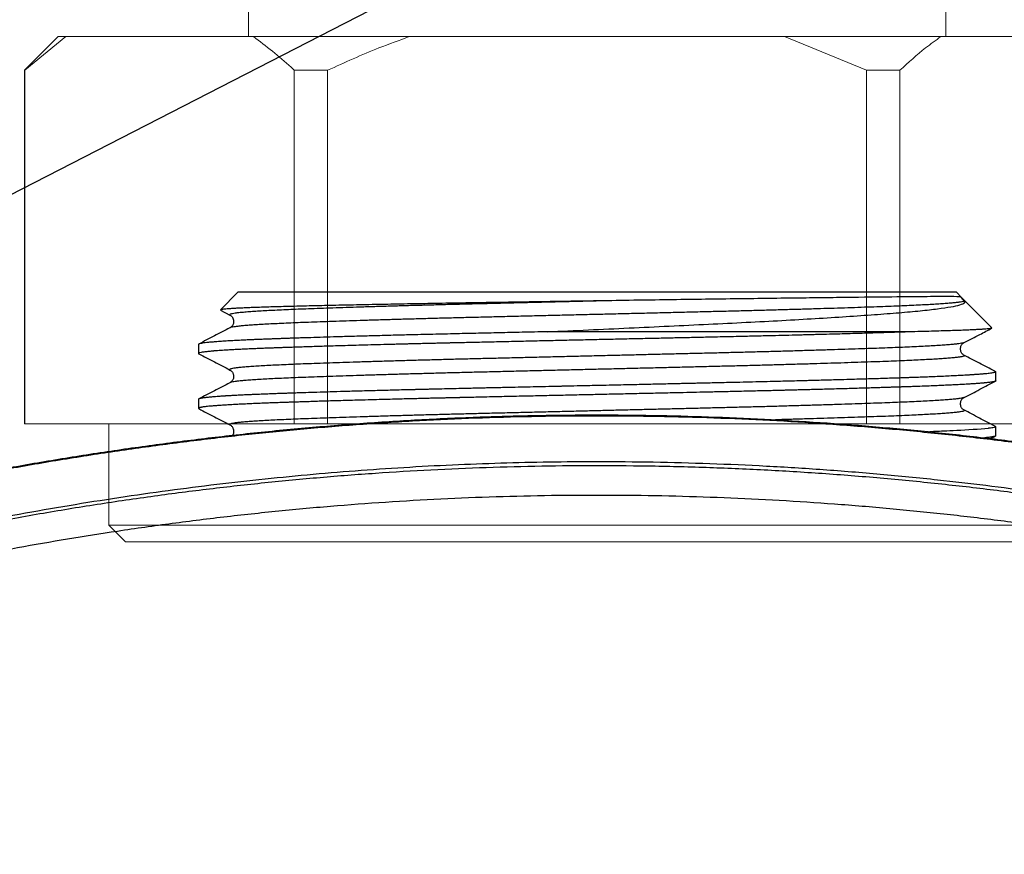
# Model space of a CAD drawing. Header units: millimetres. Extents: x -848 to 77789, y -17557 to 12238.
# Tile 48 of 79: x 71814 to 71960, y -12111 to -11987. Entities that reach past the tile are written whole.
import ezdxf
from ezdxf import colors
from ezdxf.entities.mleader import LeaderData, LeaderLine
from ezdxf.math import Vec2, Vec3

# ---------------------------------------------------------------- set-up
doc = ezdxf.new("R2010")
doc.units = ezdxf.units.MM
doc.layers.add('RR_IWK_opisy_piony', color=7, linetype='Continuous', lineweight=13)
doc.styles.add('Garamond', font='GARA.TTF')

# ---------------------------------------------------------------- blocks, each defined once
blk = doc.blocks.new('A$C661458EC')
at = {"color": 7, "linetype": 'Continuous', "lineweight": 25}
for p, q in [((-1.2336, 0.0275), (-1.2915, -0.0304)), ((1.1364, 0.0275), (-1.2336, 0.0275)), ((1.1529, 0.0109), (1.1364, 0.0275)), ((1.1644, -0.0006), (1.1529, 0.0109)), ((-1.2911, -0.0314), (-1.2599, -0.0477)), ((1.1644, -0.0006), (1.1638, -0.0003)), ((1.2539, -0.09), (1.1644, -0.0006)), ((-1.2596, -0.0477), (-1.2595, -0.0477)), ((-1.2596, -0.0895), (-1.2596, -0.0895)), ((0.9898, -0.1025), (-0.212, -0.1025)), ((-1.3636, -0.1442), (-1.3636, -0.1741)), ((1.1624, -0.1382), (1.1608, -0.1388)), ((-1.2596, -0.2287), (-1.2595, -0.2287)), ((1.2664, -0.2645), (1.2664, -0.2347)), ((-1.2596, -0.2705), (-1.2596, -0.2705)), ((1.1624, -0.3192), (1.1608, -0.3198)), ((-1.3636, -0.3252), (-1.3636, -0.3551)), ((-1.2596, -0.4097), (-1.2595, -0.4097)), ((1.2664, -0.4455), (1.2664, -0.4157)), ((1.2496, -0.4548), (1.2653, -0.4467))]:
    blk.add_line(p, q, dxfattribs=at)
at = {"color": 7, "linetype": 'Continuous', "lineweight": 25, "flags": 128}
blk.add_lwpolyline([(1.2634, -0.4138), (1.2648, -0.4143), (1.266, -0.415), (1.2664, -0.4158), (1.2658, -0.4165), (1.2642, -0.4173), (1.2614, -0.4181), (1.2573, -0.419), (1.2537, -0.4196), (1.2495, -0.4202), (1.2451, -0.4208), (1.2446, -0.4209), (1.2441, -0.4209), (1.2435, -0.421), (1.243, -0.421), (1.2424, -0.4211), (1.2419, -0.4212), (1.2413, -0.4212), (1.2304, -0.4224), (1.2183, -0.4234), (1.2054, -0.4244), (1.1918, -0.4254), (1.1781, -0.4263), (1.1645, -0.4271), (1.1511, -0.4278), (1.1381, -0.4285), (1.1257, -0.4291), (1.1151, -0.4296), (1.1052, -0.4301), (1.0961, -0.4305), (1.0879, -0.4309), (1.0807, -0.4312), (1.0732, -0.4315), (1.0674, -0.4318), (1.0634, -0.4319), (1.0619, -0.432), (1.0615, -0.432), (1.0613, -0.432), (1.0613, -0.432), (1.0612, -0.432), (1.0612, -0.432), (1.0612, -0.432), (1.0612, -0.432), (1.0612, -0.432), (1.0612, -0.432), (1.0612, -0.432), (1.0485, -0.4325)], dxfattribs=at)
at = {"color": 7, "linetype": 'Continuous', "lineweight": 25}
blk.add_arc((1.1754, 0.0219), 0.025, 206.0734, 242.5, dxfattribs=at)
for points, knots in [([(0, 0), (-0.0201, -0.0003), (-0.0602, -0.001), (-0.1207, -0.0019), (-0.1812, -0.0029), (-0.2382, -0.0038), (-0.2915, -0.0046), (-0.341, -0.0054), (-0.39, -0.0062), (-0.4389, -0.0069), (-0.4876, -0.0077), (-0.536, -0.0085), (-0.5836, -0.0093), (-0.6298, -0.0101), (-0.6747, -0.0109), (-0.7181, -0.0117), (-0.7604, -0.0125), (-0.802, -0.0133), (-0.8426, -0.0141), (-0.8821, -0.0149), (-0.9202, -0.0158), (-0.9565, -0.0166), (-0.9909, -0.0173), (-1.0234, -0.0181), (-1.0543, -0.0189), (-1.0837, -0.0196), (-1.1117, -0.0204), (-1.138, -0.0212), (-1.1623, -0.022), (-1.1845, -0.0228), (-1.2045, -0.0236), (-1.2225, -0.0244), (-1.2384, -0.0252), (-1.2524, -0.026), (-1.2642, -0.0268), (-1.274, -0.0276), (-1.2817, -0.0284), (-1.2872, -0.0292), (-1.2906, -0.0299), (-1.2912, -0.0303), (-1.2914, -0.0305)], [0, 0, 0, 0, 0.030458, 0.060916, 0.09168, 0.122443, 0.147983, 0.173545, 0.199107, 0.224647, 0.250925, 0.277226, 0.303528, 0.329806, 0.355422, 0.381061, 0.4067, 0.432317, 0.45867, 0.485047, 0.511425, 0.537778, 0.563512, 0.589269, 0.615026, 0.64076, 0.667232, 0.693728, 0.720225, 0.746697, 0.772518, 0.79834, 0.82434, 0.850339, 0.876161, 0.901983, 0.927982, 0.953982, 0.979881, 1, 1, 1, 1]), ([(0, 0), (-0.0196, -0.0005), (-0.0588, -0.0014), (-0.1186, -0.0029), (-0.1792, -0.0043), (-0.2402, -0.0058), (-0.3005, -0.0073), (-0.3599, -0.0087), (-0.4182, -0.0101), (-0.4745, -0.0115), (-0.5289, -0.0128), (-0.5814, -0.0142), (-0.6329, -0.0156), (-0.6832, -0.017), (-0.7331, -0.0184), (-0.7824, -0.0199), (-0.8307, -0.0214), (-0.8768, -0.0229), (-0.9207, -0.0243), (-0.9622, -0.0258), (-1.0003, -0.0272), (-1.0354, -0.0285), (-1.0676, -0.0299), (-1.0977, -0.0312), (-1.1255, -0.0326), (-1.1515, -0.034), (-1.1754, -0.0355), (-1.1968, -0.037), (-1.2153, -0.0385), (-1.2307, -0.0399), (-1.243, -0.0414), (-1.252, -0.0429), (-1.2579, -0.0442), (-1.2609, -0.0456), (-1.2615, -0.0467), (-1.2601, -0.0474), (-1.2596, -0.0477)], [0, 0, 0, 0, 0.02932, 0.058635, 0.089428, 0.120138, 0.150723, 0.181146, 0.211371, 0.241558, 0.270207, 0.299008, 0.327929, 0.356938, 0.386001, 0.416846, 0.447675, 0.478447, 0.509123, 0.539663, 0.570031, 0.598477, 0.626983, 0.655665, 0.684492, 0.713433, 0.744216, 0.77505, 0.805895, 0.836711, 0.867458, 0.898096, 0.926851, 0.955443, 0.983871, 1, 1, 1, 1]), ([(1.1529, 0.0109), (1.1512, 0.0126), (1.1434, 0.013), (1.1134, 0.0135), (1.0913, 0.0135), (1.0337, 0.0131), (0.9981, 0.0128), (0.9146, 0.012), (0.8669, 0.0115), (0.7871, 0.0106), (0.7592, 0.0102), (0.7015, 0.0095), (0.6417, 0.0088), (0.5777, 0.008), (0.5117, 0.0071), (0.4775, 0.0067), (0.3727, 0.0053), (0.3009, 0.0044), (0.1901, 0.0029), (0.1527, 0.0023), (0.0769, 0.0012), (0.0385, 0.0006), (0, 0)], [0, 0, 0, 0, 0.125, 0.125, 0.25, 0.25, 0.375, 0.375, 0.5, 0.5, 0.5625, 0.5625, 0.625, 0.6875, 0.6875, 0.75, 0.75, 0.875, 0.875, 0.9375, 0.9375, 1, 1, 1, 1]), ([(1.1638, -0.0003), (1.1635, -0.0007), (1.163, -0.0017), (1.1582, -0.0031), (1.1506, -0.0046), (1.1397, -0.006), (1.1258, -0.0075), (1.1092, -0.009), (1.09, -0.0104), (1.0686, -0.0118), (1.0447, -0.0132), (1.0183, -0.0146), (0.9891, -0.016), (0.957, -0.0174), (0.9217, -0.0188), (0.8841, -0.0202), (0.8438, -0.0216), (0.8011, -0.0231), (0.7569, -0.0246), (0.7115, -0.026), (0.6651, -0.0274), (0.6172, -0.0288), (0.5677, -0.0302), (0.5159, -0.0316), (0.4619, -0.0331), (0.4058, -0.0345), (0.3489, -0.0359), (0.291, -0.0373), (0.2322, -0.0387), (0.1734, -0.0402), (0.115, -0.0416), (0.0572, -0.043), (-0.001, -0.0444), (-0.0593, -0.0458), (-0.1188, -0.0472), (-0.1792, -0.0487), (-0.2402, -0.0502), (-0.3005, -0.0516), (-0.3599, -0.053), (-0.4182, -0.0545), (-0.4745, -0.0558), (-0.5289, -0.0572), (-0.5814, -0.0586), (-0.6329, -0.06), (-0.6832, -0.0613), (-0.7331, -0.0628), (-0.7824, -0.0643), (-0.8307, -0.0657), (-0.8768, -0.0672), (-0.9207, -0.0687), (-0.9622, -0.0701), (-1.0003, -0.0715), (-1.0354, -0.0729), (-1.0676, -0.0742), (-1.0977, -0.0756), (-1.1255, -0.0769), (-1.1515, -0.0784), (-1.1754, -0.0798), (-1.1968, -0.0813), (-1.2153, -0.0828), (-1.2307, -0.0843), (-1.243, -0.0858), (-1.2519, -0.0872), (-1.2575, -0.0885), (-1.259, -0.0892), (-1.2596, -0.0895)], [0, 0, 0, 0, 0.016139, 0.032385, 0.04872, 0.065123, 0.081573, 0.098048, 0.113587, 0.129112, 0.144605, 0.160048, 0.175424, 0.19164, 0.207753, 0.223927, 0.240202, 0.25656, 0.272979, 0.288498, 0.304035, 0.319572, 0.335092, 0.350576, 0.36694, 0.383224, 0.399407, 0.415518, 0.431724, 0.448027, 0.463468, 0.478959, 0.494483, 0.510022, 0.525557, 0.54201, 0.558418, 0.57476, 0.591015, 0.607164, 0.623293, 0.6386, 0.653989, 0.669441, 0.684941, 0.700469, 0.71695, 0.733422, 0.749863, 0.766253, 0.782571, 0.798796, 0.813995, 0.829226, 0.844551, 0.859953, 0.875417, 0.891864, 0.908338, 0.924819, 0.941284, 0.957712, 0.974082, 0.989446, 1, 1, 1, 1]), ([(-0.212, -0.1025), (-0.1671, -0.1005), (-0.1223, -0.0984), (-0.0327, -0.0942), (0.0121, -0.0921), (0.1013, -0.0879), (0.1454, -0.0858), (0.2327, -0.0817), (0.276, -0.0796), (0.4031, -0.0735), (0.4851, -0.0694), (0.6371, -0.061), (0.7079, -0.0567), (0.8058, -0.0502), (0.8369, -0.0481), (0.8949, -0.0438), (0.922, -0.0417), (0.9724, -0.0376), (0.9957, -0.0355), (1.0383, -0.0313), (1.0577, -0.0291), (1.1082, -0.0225), (1.1327, -0.0182), (1.1555, -0.0115), (1.1607, -0.0093), (1.1662, -0.0049), (1.1666, -0.0027), (1.1644, -0.0006)], [0, 0, 0, 0, 0.0625, 0.0625, 0.125, 0.125, 0.1875, 0.1875, 0.25, 0.25, 0.375, 0.375, 0.5, 0.5, 0.5625, 0.5625, 0.625, 0.625, 0.6875, 0.6875, 0.75, 0.75, 0.875, 0.875, 0.9375, 0.9375, 1, 1, 1, 1]), ([(-1.2599, -0.0477), (-1.2586, -0.0484), (-1.2564, -0.0498), (-1.2531, -0.053), (-1.2508, -0.0564), (-1.2492, -0.0598), (-1.2483, -0.0628), (-1.2477, -0.0662), (-1.2476, -0.0695), (-1.248, -0.0736), (-1.2494, -0.0782), (-1.252, -0.0828), (-1.2557, -0.087), (-1.2584, -0.0886), (-1.2599, -0.0895)], [0, 0, 0, 0, 0.122872, 0.227361, 0.313314, 0.380564, 0.429063, 0.465285, 0.514872, 0.580659, 0.662488, 0.759976, 0.872624, 1, 1, 1, 1]), ([(-1.2599, -0.0895), (-1.277, -0.0984), (-1.3112, -0.1163), (-1.3454, -0.1341), (-1.3625, -0.143)], [0, 0, 0, 0, 0.499985, 1, 1, 1, 1]), ([(1.2534, -0.0908), (1.2534, -0.0908), (1.2533, -0.0911), (1.2508, -0.0917), (1.2459, -0.0924), (1.2385, -0.0932), (1.229, -0.094), (1.2173, -0.0948), (1.2033, -0.0956), (1.187, -0.0964), (1.1682, -0.0973), (1.1473, -0.0981), (1.123, -0.0989), (1.095, -0.0998), (1.0629, -0.1007), (1.0281, -0.1016), (1.0026, -0.1022), (0.9898, -0.1025)], [0, 0, 0, 0, 0.003818, 0.072293, 0.140705, 0.207422, 0.274195, 0.340969, 0.407685, 0.476316, 0.545009, 0.613701, 0.682332, 0.76127, 0.840397, 0.920101, 1, 1, 1, 1]), ([(1.1626, -0.1382), (1.1797, -0.1293), (1.21, -0.1135), (1.2403, -0.0977), (1.2535, -0.0908)], [0, 0, 0, 0, 0.564882, 1, 1, 1, 1]), ([(0.9898, -0.1025), (0.9869, -0.1026), (0.9804, -0.1029), (0.9695, -0.1033), (0.9563, -0.1037), (0.9409, -0.1042), (0.923, -0.1048), (0.9025, -0.1055), (0.8795, -0.1062), (0.8538, -0.107), (0.8254, -0.1078), (0.7939, -0.1088), (0.7607, -0.1097), (0.7259, -0.1107), (0.7001, -0.1114), (0.6829, -0.1118), (0.6754, -0.112), (0.6677, -0.1122), (0.66, -0.1124), (0.6521, -0.1126), (0.6442, -0.1128), (0.6361, -0.1131), (0.616, -0.1136), (0.5843, -0.1144), (0.5412, -0.1155), (0.5042, -0.1164), (0.4732, -0.1171), (0.4489, -0.1177), (0.4325, -0.118), (0.4238, -0.1182), (0.4214, -0.1183), (0.4191, -0.1184), (0.4167, -0.1184), (0.4144, -0.1185), (0.4121, -0.1185), (0.3985, -0.1188), (0.3746, -0.1194), (0.341, -0.1201), (0.3103, -0.1208), (0.2824, -0.1214), (0.2587, -0.122), (0.2388, -0.1224), (0.2225, -0.1228), (0.2089, -0.1231), (0.1978, -0.1233), (0.1909, -0.1235), (0.1869, -0.1235), (0.1852, -0.1236), (0.1836, -0.1236), (0.1821, -0.1237), (0.1807, -0.1237), (0.1794, -0.1237), (0.1585, -0.1242), (0.1179, -0.1251), (0.0572, -0.1264), (-0.0037, -0.1278), (-0.0646, -0.1291), (-0.1255, -0.1305), (-0.1863, -0.1318), (-0.2468, -0.1332), (-0.3089, -0.1346), (-0.3724, -0.136), (-0.4346, -0.1374), (-0.4828, -0.1385), (-0.5105, -0.1391), (-0.5208, -0.1393), (-0.5239, -0.1394), (-0.5271, -0.1395), (-0.5303, -0.1396), (-0.5335, -0.1396), (-0.5379, -0.1397), (-0.5444, -0.1399), (-0.5535, -0.1401), (-0.5648, -0.1404), (-0.5782, -0.1407), (-0.5937, -0.141), (-0.6112, -0.1415), (-0.6307, -0.1419), (-0.6493, -0.1424), (-0.6667, -0.1428), (-0.6824, -0.1432), (-0.699, -0.1436), (-0.7163, -0.1441), (-0.7342, -0.1446), (-0.7608, -0.1453), (-0.7946, -0.1462), (-0.834, -0.1472), (-0.8704, -0.1482), (-0.9039, -0.1492), (-0.9346, -0.1501), (-0.9626, -0.151), (-0.988, -0.1518), (-1.0108, -0.1525), (-1.0312, -0.1531), (-1.0496, -0.1538), (-1.0637, -0.1542), (-1.0741, -0.1546), (-1.0815, -0.1548), (-1.0883, -0.1551), (-1.0947, -0.1553), (-1.1006, -0.1555), (-1.1093, -0.1558), (-1.1214, -0.1563), (-1.137, -0.1569), (-1.1535, -0.1575), (-1.1707, -0.1582), (-1.1884, -0.159), (-1.2064, -0.1598), (-1.2248, -0.1606), (-1.2433, -0.1616), (-1.2616, -0.1626), (-1.2773, -0.1635), (-1.2904, -0.1644), (-1.2983, -0.1649), (-1.3033, -0.1653), (-1.3057, -0.1655), (-1.308, -0.1656), (-1.3103, -0.1658), (-1.3125, -0.166), (-1.3147, -0.1662), (-1.3222, -0.1668), (-1.3336, -0.1679), (-1.3464, -0.1694), (-1.3558, -0.1708), (-1.3615, -0.1722), (-1.3638, -0.1736), (-1.3639, -0.1746), (-1.3626, -0.1751), (-1.3623, -0.1752)], [0, 0, 0, 0, 0.004301, 0.009552, 0.015753, 0.022904, 0.031005, 0.040056, 0.050057, 0.06078, 0.072415, 0.084962, 0.098421, 0.111021, 0.124326, 0.127023, 0.129747, 0.132498, 0.135277, 0.138083, 0.140916, 0.143776, 0.146664, 0.162175, 0.176827, 0.190619, 0.199252, 0.20751, 0.214467, 0.21523, 0.215989, 0.216745, 0.217496, 0.218245, 0.218989, 0.21973, 0.231336, 0.241973, 0.251642, 0.260343, 0.268077, 0.273781, 0.278814, 0.283174, 0.286317, 0.288986, 0.28952, 0.29003, 0.290516, 0.290978, 0.291416, 0.291831, 0.292221, 0.310596, 0.32897, 0.347345, 0.365719, 0.384094, 0.402468, 0.420843, 0.439217, 0.459491, 0.479764, 0.497605, 0.505455, 0.506483, 0.507511, 0.508539, 0.509567, 0.510595, 0.511623, 0.513915, 0.516899, 0.520576, 0.524983, 0.530095, 0.53591, 0.542429, 0.549652, 0.554762, 0.560175, 0.565889, 0.571905, 0.578222, 0.584842, 0.600223, 0.614847, 0.628715, 0.641825, 0.654179, 0.665777, 0.676617, 0.686506, 0.695669, 0.704105, 0.711814, 0.715562, 0.71911, 0.722459, 0.725609, 0.728559, 0.73131, 0.738866, 0.747145, 0.756144, 0.765865, 0.776308, 0.787472, 0.799358, 0.812311, 0.826024, 0.840498, 0.850467, 0.860768, 0.863126, 0.865501, 0.867892, 0.8703, 0.872725, 0.875167, 0.877625, 0.89802, 0.918416, 0.938811, 0.959206, 0.977154, 0.995102, 1, 1, 1, 1]), ([(-0.212, -0.1025), (-0.2262, -0.1029), (-0.2542, -0.1035), (-0.295, -0.1044), (-0.3339, -0.1053), (-0.3709, -0.1061), (-0.4059, -0.1069), (-0.4401, -0.1076), (-0.4755, -0.1084), (-0.5129, -0.1093), (-0.552, -0.1102), (-0.5912, -0.1111), (-0.6305, -0.112), (-0.6767, -0.1132), (-0.7291, -0.1145), (-0.7866, -0.116), (-0.8421, -0.1175), (-0.8933, -0.119), (-0.9404, -0.1204), (-0.9819, -0.1217), (-1.0132, -0.1227), (-1.0308, -0.1232), (-1.0373, -0.1235), (-1.0393, -0.1235), (-1.0413, -0.1236), (-1.0433, -0.1237), (-1.0453, -0.1237), (-1.048, -0.1238), (-1.0518, -0.124), (-1.0576, -0.1241), (-1.0651, -0.1244), (-1.0744, -0.1247), (-1.0852, -0.1251), (-1.0976, -0.1255), (-1.1095, -0.1259), (-1.1192, -0.1263), (-1.1263, -0.1266), (-1.132, -0.1268), (-1.1377, -0.127), (-1.1433, -0.1272), (-1.1528, -0.1276), (-1.166, -0.1281), (-1.1786, -0.1286), (-1.1869, -0.129), (-1.191, -0.1292), (-1.1948, -0.1293), (-1.1986, -0.1295), (-1.2047, -0.1298), (-1.213, -0.1302), (-1.2234, -0.1307), (-1.2341, -0.1312), (-1.245, -0.1318), (-1.2559, -0.1324), (-1.2669, -0.133), (-1.2777, -0.1337), (-1.2918, -0.1346), (-1.3076, -0.1357), (-1.3237, -0.137), (-1.3367, -0.1383), (-1.3468, -0.1395), (-1.3547, -0.1408), (-1.3601, -0.142), (-1.3632, -0.1431), (-1.3635, -0.1438), (-1.3636, -0.1442)], [0, 0, 0, 0, 0.022702, 0.044498, 0.065387, 0.085371, 0.104448, 0.122619, 0.141564, 0.16323, 0.185293, 0.207755, 0.230615, 0.253874, 0.289758, 0.325643, 0.361527, 0.397411, 0.428991, 0.46057, 0.48836, 0.500588, 0.50219, 0.503791, 0.505392, 0.506994, 0.508595, 0.510196, 0.513461, 0.518044, 0.524302, 0.532024, 0.541212, 0.551865, 0.563982, 0.57271, 0.578108, 0.583324, 0.588594, 0.593919, 0.599299, 0.615764, 0.632721, 0.637674, 0.641623, 0.645682, 0.64985, 0.654127, 0.665468, 0.677512, 0.690261, 0.703713, 0.71787, 0.73273, 0.748295, 0.764563, 0.797019, 0.828491, 0.858979, 0.888484, 0.917005, 0.947241, 0.976287, 1, 1, 1, 1]), ([(1.1608, -0.1388), (1.1605, -0.139), (1.1591, -0.1395), (1.154, -0.1406), (1.1453, -0.142), (1.1334, -0.1434), (1.1184, -0.1449), (1.1, -0.1464), (1.0786, -0.1478), (1.0544, -0.1493), (1.0273, -0.1508), (0.9982, -0.1522), (0.9673, -0.1536), (0.9349, -0.1549), (0.9003, -0.1563), (0.8635, -0.1576), (0.8236, -0.159), (0.7806, -0.1604), (0.7345, -0.1619), (0.6863, -0.1634), (0.6361, -0.1649), (0.5842, -0.1664), (0.5318, -0.1679), (0.4791, -0.1693), (0.4265, -0.1706), (0.3731, -0.172), (0.319, -0.1733), (0.2654, -0.1746), (0.2123, -0.1759), (0.1598, -0.1771), (0.1067, -0.1784), (0.0534, -0.1797), (-0.0018, -0.181), (-0.0588, -0.1824), (-0.1186, -0.1839), (-0.1792, -0.1853), (-0.2402, -0.1868), (-0.3005, -0.1883), (-0.3599, -0.1897), (-0.4182, -0.1911), (-0.4745, -0.1925), (-0.5289, -0.1938), (-0.5814, -0.1952), (-0.6329, -0.1966), (-0.6832, -0.198), (-0.7331, -0.1994), (-0.7824, -0.2009), (-0.8307, -0.2024), (-0.8768, -0.2039), (-0.9207, -0.2053), (-0.9622, -0.2068), (-1.0003, -0.2082), (-1.0354, -0.2095), (-1.0676, -0.2109), (-1.0977, -0.2122), (-1.1255, -0.2136), (-1.1515, -0.215), (-1.1754, -0.2165), (-1.1968, -0.218), (-1.2153, -0.2195), (-1.2307, -0.2209), (-1.243, -0.2224), (-1.252, -0.2239), (-1.2579, -0.2252), (-1.2609, -0.2266), (-1.2615, -0.2277), (-1.2601, -0.2284), (-1.2596, -0.2287)], [0, 0, 0, 0, 0.004522, 0.019791, 0.035127, 0.050514, 0.066869, 0.08324, 0.099605, 0.115944, 0.132235, 0.148457, 0.163671, 0.178791, 0.193896, 0.209099, 0.224382, 0.240662, 0.256993, 0.273355, 0.289727, 0.306086, 0.322412, 0.337757, 0.353036, 0.368232, 0.383333, 0.398459, 0.412542, 0.426693, 0.440898, 0.455144, 0.469244, 0.484806, 0.500364, 0.516708, 0.533007, 0.54924, 0.565387, 0.581429, 0.59745, 0.612656, 0.627942, 0.643292, 0.658688, 0.674113, 0.690484, 0.706846, 0.723179, 0.73946, 0.755669, 0.771786, 0.786884, 0.802013, 0.817236, 0.832536, 0.847897, 0.864234, 0.880599, 0.89697, 0.913326, 0.929645, 0.945906, 0.961167, 0.976342, 0.99143, 1, 1, 1, 1]), ([(1.1504, -0.1591), (1.1504, -0.158), (1.1504, -0.156), (1.151, -0.1521), (1.1522, -0.1482), (1.1544, -0.1445), (1.1568, -0.1415), (1.1598, -0.1396), (1.161, -0.1388)], [0, 0, 0, 0, 0.240863, 0.447374, 0.626897, 0.779659, 0.905909, 1, 1, 1, 1]), ([(1.1611, -0.1794), (1.1598, -0.1786), (1.157, -0.1768), (1.1543, -0.1736), (1.1522, -0.1699), (1.1509, -0.1659), (1.1504, -0.1619), (1.1504, -0.1597), (1.1504, -0.1585)], [0, 0, 0, 0, 0.100099, 0.226394, 0.379329, 0.559113, 0.765932, 1, 1, 1, 1]), ([(-1.3625, -0.1752), (-1.3454, -0.1841), (-1.3112, -0.2019), (-1.277, -0.2198), (-1.2599, -0.2287)], [0, 0, 0, 0, 0.500296, 1, 1, 1, 1]), ([(1.1607, -0.1794), (1.1613, -0.1795), (1.1635, -0.1802), (1.1642, -0.1813), (1.1629, -0.1827), (1.1582, -0.1841), (1.1506, -0.1856), (1.1397, -0.187), (1.1258, -0.1885), (1.1092, -0.19), (1.09, -0.1914), (1.0686, -0.1928), (1.0447, -0.1942), (1.0183, -0.1956), (0.9891, -0.197), (0.957, -0.1984), (0.9217, -0.1998), (0.8841, -0.2012), (0.8438, -0.2026), (0.8011, -0.2041), (0.7569, -0.2056), (0.7115, -0.207), (0.6651, -0.2084), (0.6172, -0.2098), (0.5677, -0.2112), (0.5159, -0.2126), (0.4619, -0.2141), (0.4058, -0.2155), (0.3489, -0.2169), (0.291, -0.2183), (0.2322, -0.2197), (0.1734, -0.2212), (0.115, -0.2226), (0.0572, -0.224), (-0.001, -0.2254), (-0.0593, -0.2268), (-0.1188, -0.2282), (-0.1792, -0.2297), (-0.2402, -0.2312), (-0.3005, -0.2326), (-0.3599, -0.234), (-0.4182, -0.2355), (-0.4745, -0.2368), (-0.5289, -0.2382), (-0.5814, -0.2396), (-0.6329, -0.241), (-0.6832, -0.2423), (-0.7331, -0.2438), (-0.7824, -0.2453), (-0.8307, -0.2467), (-0.8768, -0.2482), (-0.9207, -0.2497), (-0.9622, -0.2511), (-1.0003, -0.2525), (-1.0354, -0.2539), (-1.0676, -0.2552), (-1.0977, -0.2566), (-1.1255, -0.2579), (-1.1515, -0.2594), (-1.1754, -0.2608), (-1.1968, -0.2623), (-1.2153, -0.2638), (-1.2307, -0.2653), (-1.243, -0.2668), (-1.2519, -0.2682), (-1.2575, -0.2695), (-1.259, -0.2702), (-1.2596, -0.2705)], [0, 0, 0, 0, 0.004935, 0.021262, 0.037057, 0.052958, 0.068946, 0.085, 0.1011, 0.117225, 0.132434, 0.147628, 0.162792, 0.177906, 0.192956, 0.208827, 0.224598, 0.240427, 0.256357, 0.272366, 0.288437, 0.303625, 0.318832, 0.334039, 0.349229, 0.364384, 0.3804, 0.396338, 0.412177, 0.427945, 0.443807, 0.459762, 0.474875, 0.490037, 0.505231, 0.520439, 0.535644, 0.551748, 0.567807, 0.583801, 0.599711, 0.615516, 0.631302, 0.646284, 0.661345, 0.676469, 0.691639, 0.706837, 0.722968, 0.739089, 0.755181, 0.771223, 0.787194, 0.803074, 0.81795, 0.832857, 0.847856, 0.862931, 0.878065, 0.894163, 0.910287, 0.926417, 0.942532, 0.958611, 0.974633, 0.98967, 1, 1, 1, 1]), ([(1.2635, -0.2328), (1.2464, -0.2239), (1.2123, -0.2061), (1.1781, -0.1883), (1.1611, -0.1794)], [0, 0, 0, 0, 0.5000034, 1, 1, 1, 1]), ([(1.2635, -0.2328), (1.2641, -0.233), (1.2651, -0.2334), (1.2658, -0.2338), (1.2661, -0.2341), (1.2663, -0.2344), (1.2664, -0.2346), (1.2663, -0.2349), (1.2662, -0.2351), (1.266, -0.2353), (1.2656, -0.2357), (1.2644, -0.2363), (1.2619, -0.237), (1.258, -0.2379), (1.2526, -0.2388), (1.2456, -0.2398), (1.2369, -0.2408), (1.2265, -0.2418), (1.214, -0.2428), (1.2029, -0.2436), (1.1948, -0.2442), (1.1908, -0.2445), (1.1869, -0.2447), (1.1829, -0.245), (1.1788, -0.2453), (1.1696, -0.2458), (1.1542, -0.2467), (1.1315, -0.2479), (1.1069, -0.249), (1.0806, -0.2502), (1.0546, -0.2513), (1.0293, -0.2522), (1.01, -0.2529), (0.9963, -0.2534), (0.9887, -0.2537), (0.9822, -0.2539), (0.9723, -0.2543), (0.9578, -0.2548), (0.9377, -0.2554), (0.9158, -0.2561), (0.8921, -0.2569), (0.8667, -0.2577), (0.8387, -0.2585), (0.8078, -0.2594), (0.7741, -0.2604), (0.7417, -0.2613), (0.7112, -0.2622), (0.6908, -0.2627), (0.6783, -0.2631), (0.6743, -0.2632), (0.6714, -0.2632), (0.6684, -0.2633), (0.6654, -0.2634), (0.6624, -0.2635), (0.6536, -0.2637), (0.6386, -0.2641), (0.6148, -0.2647), (0.5873, -0.2654), (0.5557, -0.2662), (0.5212, -0.267), (0.4838, -0.2679), (0.4434, -0.2689), (0.4052, -0.2698), (0.3699, -0.2706), (0.3394, -0.2713), (0.3181, -0.2717), (0.3064, -0.272), (0.3035, -0.2721), (0.3006, -0.2721), (0.2976, -0.2722), (0.2947, -0.2723), (0.2917, -0.2723), (0.2887, -0.2724), (0.2848, -0.2725), (0.279, -0.2726), (0.2701, -0.2728), (0.258, -0.2731), (0.2427, -0.2734), (0.2241, -0.2739), (0.2023, -0.2743), (0.1772, -0.2749), (0.1499, -0.2755), (0.1206, -0.2762), (0.0896, -0.2769), (0.0559, -0.2776), (0.0195, -0.2784), (-0.0157, -0.2792), (-0.0495, -0.2799), (-0.0812, -0.2806), (-0.1182, -0.2815), (-0.1462, -0.2821), (-0.165, -0.2825), (-0.1704, -0.2826), (-0.1757, -0.2827), (-0.1811, -0.2829), (-0.1865, -0.283), (-0.1919, -0.2831), (-0.2097, -0.2835), (-0.2391, -0.2841), (-0.2795, -0.285), (-0.3179, -0.2859), (-0.3501, -0.2866), (-0.3766, -0.2872), (-0.3978, -0.2877), (-0.4186, -0.2881), (-0.4407, -0.2886), (-0.4695, -0.2893), (-0.504, -0.2901), (-0.5421, -0.2909), (-0.5713, -0.2916), (-0.5923, -0.2921), (-0.6057, -0.2925), (-0.6188, -0.2928), (-0.6317, -0.2931), (-0.6442, -0.2934), (-0.6727, -0.2941), (-0.7165, -0.2952), (-0.7744, -0.2967), (-0.8304, -0.2982), (-0.8821, -0.2997), (-0.9297, -0.3011), (-0.9716, -0.3023), (-0.9991, -0.3032), (-1.0134, -0.3037), (-1.0169, -0.3038), (-1.0204, -0.3039), (-1.0239, -0.304), (-1.0274, -0.3041), (-1.0309, -0.3043), (-1.0343, -0.3044), (-1.0395, -0.3045), (-1.0471, -0.3048), (-1.0577, -0.3052), (-1.0704, -0.3056), (-1.0815, -0.306), (-1.0905, -0.3063), (-1.0969, -0.3065), (-1.1036, -0.3067), (-1.1099, -0.307), (-1.1156, -0.3072), (-1.1204, -0.3073), (-1.125, -0.3075), (-1.1317, -0.3078), (-1.1406, -0.3081), (-1.1515, -0.3085), (-1.1623, -0.309), (-1.1726, -0.3094), (-1.1819, -0.3098), (-1.1934, -0.3103), (-1.2076, -0.3109), (-1.2249, -0.3117), (-1.2403, -0.3125), (-1.2538, -0.3133), (-1.2624, -0.3137), (-1.2682, -0.3141), (-1.2712, -0.3143), (-1.2742, -0.3144), (-1.2772, -0.3146), (-1.2802, -0.3148), (-1.2868, -0.3152), (-1.2962, -0.3159), (-1.3075, -0.3167), (-1.317, -0.3175), (-1.325, -0.3182), (-1.3317, -0.3188), (-1.3371, -0.3194), (-1.3415, -0.3199), (-1.3451, -0.3204), (-1.3478, -0.3207), (-1.3502, -0.3211), (-1.3526, -0.3215), (-1.3551, -0.3219), (-1.3575, -0.3224), (-1.3595, -0.3229), (-1.3618, -0.3236), (-1.3635, -0.3244), (-1.3634, -0.325), (-1.3634, -0.3252)], [0, 0, 0, 0, 0.007554, 0.010876, 0.014143, 0.017354, 0.020509, 0.022825, 0.025212, 0.027688, 0.030254, 0.038075, 0.046623, 0.055899, 0.065903, 0.076634, 0.086808, 0.097559, 0.108887, 0.120793, 0.12407, 0.126807, 0.129539, 0.132266, 0.134988, 0.137704, 0.150439, 0.163242, 0.175926, 0.188491, 0.200937, 0.210787, 0.220562, 0.224381, 0.227006, 0.229359, 0.231851, 0.238345, 0.245629, 0.253703, 0.261579, 0.270085, 0.279221, 0.288986, 0.299381, 0.310405, 0.31815, 0.326178, 0.328016, 0.328826, 0.329647, 0.330479, 0.331323, 0.332178, 0.333045, 0.338721, 0.344845, 0.352718, 0.361225, 0.370366, 0.380141, 0.390549, 0.401592, 0.409227, 0.417139, 0.42433, 0.425047, 0.425767, 0.426489, 0.427213, 0.427939, 0.428667, 0.429397, 0.43013, 0.431532, 0.433709, 0.436662, 0.440391, 0.444895, 0.450175, 0.456231, 0.463061, 0.469841, 0.477242, 0.485267, 0.493914, 0.503183, 0.510377, 0.517905, 0.525768, 0.53666, 0.537919, 0.539186, 0.540459, 0.54174, 0.543029, 0.544325, 0.545628, 0.555735, 0.565426, 0.574703, 0.583564, 0.588922, 0.594116, 0.599145, 0.604338, 0.610562, 0.620633, 0.630326, 0.63964, 0.643196, 0.646694, 0.650133, 0.653514, 0.656837, 0.660101, 0.676285, 0.692468, 0.708652, 0.724835, 0.739077, 0.753319, 0.765852, 0.767083, 0.768314, 0.769545, 0.770776, 0.772007, 0.773238, 0.774469, 0.7757, 0.778804, 0.782715, 0.787434, 0.792961, 0.795354, 0.797871, 0.800513, 0.803279, 0.805449, 0.807322, 0.80921, 0.811114, 0.815706, 0.820383, 0.825145, 0.829993, 0.83433, 0.838128, 0.846274, 0.855156, 0.864771, 0.87152, 0.878589, 0.880494, 0.88242, 0.884368, 0.886338, 0.88833, 0.890345, 0.89984, 0.908681, 0.916867, 0.924398, 0.931273, 0.937389, 0.942872, 0.947723, 0.951943, 0.955027, 0.958977, 0.9643, 0.969622, 0.974944, 0.980266, 0.99281, 1, 1, 1, 1]), ([(-1.2599, -0.2287), (-1.2586, -0.2294), (-1.2562, -0.2308), (-1.2531, -0.234), (-1.2507, -0.2375), (-1.2492, -0.2408), (-1.2483, -0.2438), (-1.2477, -0.2472), (-1.2476, -0.2505), (-1.248, -0.2546), (-1.2494, -0.2592), (-1.252, -0.2638), (-1.2558, -0.2681), (-1.2584, -0.2697), (-1.2599, -0.2705)], [0, 0, 0, 0, 0.117911, 0.222413, 0.308377, 0.375635, 0.42414, 0.460366, 0.509956, 0.575744, 0.657573, 0.755061, 0.867709, 1, 1, 1, 1]), ([(1.2663, -0.2645), (1.2663, -0.2646), (1.2664, -0.2648), (1.2661, -0.2652), (1.2652, -0.2658), (1.2632, -0.2665), (1.2601, -0.2673), (1.2557, -0.2682), (1.2497, -0.2691), (1.243, -0.27), (1.2358, -0.2707), (1.2306, -0.2712), (1.2268, -0.2716), (1.2247, -0.2718), (1.2226, -0.272), (1.2204, -0.2722), (1.2181, -0.2724), (1.2129, -0.2728), (1.2047, -0.2734), (1.193, -0.2742), (1.1812, -0.275), (1.1696, -0.2757), (1.1584, -0.2763), (1.1479, -0.2769), (1.138, -0.2774), (1.129, -0.2779), (1.1212, -0.2783), (1.1138, -0.2786), (1.1055, -0.279), (1.0955, -0.2795), (1.0843, -0.2799), (1.0727, -0.2804), (1.0555, -0.2811), (1.0318, -0.2821), (1.0083, -0.2829), (0.9919, -0.2835), (0.9833, -0.2838), (0.9745, -0.2841), (0.9658, -0.2844), (0.9586, -0.2846), (0.9518, -0.2848), (0.9447, -0.2851), (0.9354, -0.2854), (0.9244, -0.2857), (0.9113, -0.2862), (0.8962, -0.2866), (0.8791, -0.2872), (0.8599, -0.2878), (0.8387, -0.2884), (0.8152, -0.2891), (0.7893, -0.2899), (0.762, -0.2906), (0.7344, -0.2914), (0.7079, -0.2921), (0.6828, -0.2928), (0.659, -0.2935), (0.6366, -0.294), (0.6159, -0.2946), (0.5971, -0.2951), (0.5801, -0.2955), (0.5645, -0.2959), (0.5501, -0.2962), (0.5372, -0.2966), (0.5248, -0.2969), (0.5098, -0.2972), (0.4909, -0.2977), (0.4675, -0.2982), (0.4414, -0.2988), (0.4154, -0.2994), (0.3897, -0.3), (0.3648, -0.3006), (0.3437, -0.3011), (0.3279, -0.3014), (0.318, -0.3016), (0.3089, -0.3018), (0.2997, -0.302), (0.2791, -0.3025), (0.2461, -0.3032), (0.1948, -0.3044), (0.1375, -0.3056), (0.0753, -0.307), (0.0141, -0.3084), (-0.0469, -0.3097), (-0.1078, -0.3111), (-0.1687, -0.3124), (-0.2293, -0.3138), (-0.2916, -0.3152), (-0.3554, -0.3166), (-0.4178, -0.318), (-0.4663, -0.3191), (-0.4941, -0.3197), (-0.5044, -0.32), (-0.5076, -0.32), (-0.5108, -0.3201), (-0.514, -0.3202), (-0.5172, -0.3203), (-0.5227, -0.3204), (-0.5314, -0.3206), (-0.5443, -0.3209), (-0.5598, -0.3212), (-0.578, -0.3217), (-0.5974, -0.3221), (-0.6178, -0.3226), (-0.6387, -0.3231), (-0.6613, -0.3237), (-0.6854, -0.3243), (-0.7111, -0.325), (-0.7419, -0.3258), (-0.7763, -0.3267), (-0.8129, -0.3276), (-0.8469, -0.3286), (-0.8785, -0.3295), (-0.9076, -0.3303), (-0.9343, -0.3311), (-0.9589, -0.3318), (-0.9821, -0.3326), (-1.004, -0.3333), (-1.0243, -0.3339), (-1.0423, -0.3345), (-1.0577, -0.335), (-1.0706, -0.3355), (-1.0789, -0.3358), (-1.0839, -0.3359), (-1.0861, -0.336), (-1.0882, -0.3361), (-1.0901, -0.3362), (-1.0921, -0.3362), (-1.0939, -0.3363), (-1.1023, -0.3366), (-1.1174, -0.3371), (-1.1389, -0.3379), (-1.1605, -0.3388), (-1.1822, -0.3397), (-1.2037, -0.3406), (-1.2244, -0.3416), (-1.2441, -0.3426), (-1.2628, -0.3436), (-1.2806, -0.3447), (-1.2972, -0.3458), (-1.3118, -0.3469), (-1.3241, -0.348), (-1.3339, -0.3489), (-1.3418, -0.3498), (-1.3476, -0.3506), (-1.3519, -0.3512), (-1.3551, -0.3518), (-1.3578, -0.3524), (-1.361, -0.3532), (-1.3635, -0.3542), (-1.364, -0.3553), (-1.3627, -0.356), (-1.3623, -0.3562)], [0, 0, 0, 0, 0.001467, 0.006108, 0.013847, 0.022128, 0.030953, 0.040321, 0.050232, 0.060686, 0.067884, 0.075318, 0.077304, 0.079307, 0.081325, 0.08336, 0.085411, 0.087479, 0.096965, 0.10581, 0.114011, 0.121569, 0.128485, 0.134652, 0.140198, 0.145125, 0.149432, 0.152599, 0.156615, 0.161977, 0.167338, 0.172699, 0.17806, 0.190697, 0.203333, 0.206696, 0.210058, 0.213421, 0.216783, 0.219918, 0.221482, 0.224345, 0.227704, 0.231559, 0.236241, 0.241492, 0.247312, 0.253702, 0.260662, 0.268191, 0.276289, 0.284957, 0.293322, 0.301153, 0.308385, 0.315163, 0.321487, 0.327356, 0.332384, 0.337022, 0.341271, 0.345131, 0.348601, 0.351682, 0.355015, 0.360491, 0.366601, 0.373345, 0.380723, 0.386645, 0.392921, 0.399551, 0.402532, 0.404754, 0.407007, 0.40929, 0.411605, 0.422313, 0.433635, 0.449164, 0.463956, 0.478527, 0.493097, 0.507668, 0.522239, 0.53681, 0.551381, 0.567456, 0.58353, 0.597676, 0.603901, 0.604716, 0.605531, 0.606346, 0.607161, 0.607976, 0.608791, 0.611392, 0.614702, 0.618722, 0.623453, 0.628894, 0.633971, 0.639541, 0.645604, 0.65216, 0.65921, 0.666752, 0.677892, 0.688515, 0.69862, 0.708208, 0.717279, 0.725832, 0.733869, 0.741387, 0.749194, 0.756353, 0.762862, 0.768722, 0.773342, 0.77746, 0.778315, 0.779145, 0.77995, 0.78073, 0.781484, 0.782212, 0.782916, 0.791421, 0.800401, 0.809857, 0.819788, 0.830194, 0.841075, 0.85177, 0.862887, 0.874427, 0.886389, 0.898773, 0.909767, 0.920062, 0.92966, 0.938561, 0.945064, 0.951137, 0.956779, 0.963803, 0.977936, 0.99207, 1, 1, 1, 1]), ([(-1.2599, -0.2705), (-1.277, -0.2794), (-1.3112, -0.2973), (-1.3454, -0.3151), (-1.3625, -0.324)], [0, 0, 0, 0, 0.500263, 1, 1, 1, 1]), ([(1.1626, -0.3192), (1.1797, -0.3103), (1.2139, -0.2924), (1.2481, -0.2746), (1.2653, -0.2657)], [0, 0, 0, 0, 0.499704, 1, 1, 1, 1]), ([(1.1608, -0.3198), (1.1605, -0.32), (1.1591, -0.3205), (1.154, -0.3216), (1.1453, -0.323), (1.1334, -0.3244), (1.1184, -0.3259), (1.1, -0.3274), (1.0786, -0.3288), (1.0544, -0.3303), (1.0273, -0.3318), (0.9982, -0.3332), (0.9673, -0.3346), (0.9349, -0.3359), (0.9003, -0.3373), (0.8635, -0.3386), (0.8236, -0.34), (0.7806, -0.3414), (0.7345, -0.3429), (0.6863, -0.3444), (0.6361, -0.3459), (0.5842, -0.3474), (0.5318, -0.3489), (0.4791, -0.3503), (0.4265, -0.3516), (0.3731, -0.353), (0.319, -0.3543), (0.2654, -0.3556), (0.2123, -0.3569), (0.1598, -0.3581), (0.1067, -0.3594), (0.0534, -0.3607), (-0.0018, -0.362), (-0.0588, -0.3634), (-0.1186, -0.3649), (-0.1792, -0.3663), (-0.2402, -0.3678), (-0.3005, -0.3693), (-0.3599, -0.3707), (-0.4182, -0.3721), (-0.4745, -0.3735), (-0.5289, -0.3748), (-0.5814, -0.3762), (-0.6329, -0.3776), (-0.6832, -0.379), (-0.7331, -0.3804), (-0.7824, -0.3819), (-0.8307, -0.3834), (-0.8768, -0.3849), (-0.9207, -0.3863), (-0.9622, -0.3878), (-1.0003, -0.3892), (-1.0354, -0.3905), (-1.0676, -0.3919), (-1.0977, -0.3932), (-1.1255, -0.3946), (-1.1515, -0.396), (-1.1754, -0.3975), (-1.1968, -0.399), (-1.2153, -0.4005), (-1.2307, -0.4019), (-1.243, -0.4034), (-1.252, -0.4049), (-1.2579, -0.4062), (-1.2609, -0.4076), (-1.2615, -0.4087), (-1.2601, -0.4094), (-1.2596, -0.4097)], [0, 0, 0, 0, 0.004514, 0.019783, 0.035119, 0.050506, 0.066861, 0.083231, 0.099597, 0.115935, 0.132226, 0.148448, 0.163663, 0.178782, 0.193888, 0.20909, 0.224374, 0.240653, 0.256985, 0.273347, 0.289718, 0.306077, 0.322404, 0.337748, 0.353027, 0.368224, 0.383324, 0.39845, 0.412533, 0.426684, 0.440889, 0.455135, 0.469235, 0.484797, 0.500356, 0.516699, 0.532998, 0.549231, 0.565378, 0.58142, 0.597442, 0.612647, 0.627933, 0.643283, 0.658679, 0.674104, 0.690475, 0.706838, 0.72317, 0.739451, 0.75566, 0.771777, 0.786875, 0.802004, 0.817227, 0.832527, 0.847888, 0.864225, 0.88059, 0.896961, 0.913317, 0.929636, 0.945897, 0.961158, 0.976333, 0.991421, 1, 1, 1, 1]), ([(1.1504, -0.3401), (1.1504, -0.339), (1.1504, -0.3371), (1.151, -0.3331), (1.1522, -0.3292), (1.1544, -0.3255), (1.1566, -0.3227), (1.1597, -0.3207), (1.161, -0.3198)], [0, 0, 0, 0, 0.247703, 0.453968, 0.633275, 0.785853, 0.911951, 1, 1, 1, 1]), ([(-1.3625, -0.3562), (-1.3454, -0.3651), (-1.3112, -0.3829), (-1.277, -0.4008), (-1.2599, -0.4097)], [0, 0, 0, 0, 0.50058, 1, 1, 1, 1]), ([(1.1611, -0.3604), (1.1598, -0.3596), (1.1572, -0.3579), (1.1543, -0.3546), (1.1522, -0.3509), (1.1509, -0.3469), (1.1504, -0.343), (1.1504, -0.3407), (1.1504, -0.3395)], [0, 0, 0, 0, 0.1064549, 0.2328534, 0.3859134, 0.5658426, 0.7728289, 1, 1, 1, 1]), ([(-2.6773, -0.6964), (-2.6159, -0.6818), (-2.4935, -0.6526), (-2.3093, -0.6127), (-2.1252, -0.5757), (-1.9411, -0.542), (-1.757, -0.5113), (-1.5729, -0.4838), (-1.3889, -0.4594), (-1.2019, -0.4378), (-1.0121, -0.4191), (-0.8194, -0.4037), (-0.6267, -0.3916), (-0.434, -0.383), (-0.2413, -0.3779), (-0.0515, -0.3762), (0.1353, -0.3778), (0.3192, -0.3825), (0.5031, -0.3903), (0.687, -0.4013), (0.871, -0.4154), (1.055, -0.4326), (1.239, -0.453), (1.426, -0.4768), (1.6159, -0.5044), (1.8088, -0.5358), (2.0016, -0.5707), (2.1945, -0.609), (2.3875, -0.6506), (2.5157, -0.6811), (2.58, -0.6964)], [0, 0, 0, 0, 0.03563, 0.071125, 0.106496, 0.141752, 0.176902, 0.211956, 0.246924, 0.281815, 0.318295, 0.354714, 0.391083, 0.427412, 0.463714, 0.5, 0.534635, 0.569284, 0.603958, 0.638666, 0.673418, 0.708224, 0.743095, 0.77804, 0.814739, 0.851541, 0.888457, 0.925498, 0.962676, 1, 1, 1, 1]), ([(-2.6766, -0.6989), (-2.6151, -0.6843), (-2.4923, -0.655), (-2.3075, -0.615), (-2.1228, -0.5779), (-1.9381, -0.5441), (-1.7545, -0.5135), (-1.5721, -0.4863), (-1.3907, -0.4622), (-1.2094, -0.4412), (-1.0269, -0.4231), (-0.8431, -0.408), (-0.6582, -0.396), (-0.4732, -0.3872), (-0.2882, -0.3815), (-0.1033, -0.3789), (0.0817, -0.3796), (0.2666, -0.3834), (0.4516, -0.3904), (0.6366, -0.4005), (0.8216, -0.4139), (1.0066, -0.4304), (1.1916, -0.45), (1.3766, -0.4729), (1.5565, -0.4981), (1.7312, -0.5255), (1.9009, -0.5548), (2.0705, -0.5867), (2.2402, -0.6214), (2.41, -0.6585), (2.5229, -0.6854), (2.5794, -0.6989)], [0, 0, 0, 0, 0.035755, 0.0713732, 0.1068646, 0.1422391, 0.1775067, 0.2120504, 0.2465106, 0.280897, 0.3152195, 0.3501868, 0.3851083, 0.4199948, 0.4548567, 0.4897049, 0.5245499, 0.5594024, 0.5942731, 0.6291727, 0.6641116, 0.6991007, 0.7341503, 0.7692709, 0.8044731, 0.8368222, 0.8692564, 0.9017835, 0.9344114, 0.9671477, 1, 1, 1, 1]), ([(1.1607, -0.3604), (1.1613, -0.3605), (1.1635, -0.3612), (1.1642, -0.3623), (1.1629, -0.3637), (1.1582, -0.3651), (1.1506, -0.3666), (1.1397, -0.368), (1.1258, -0.3695), (1.1092, -0.371), (1.09, -0.3724), (1.0686, -0.3738), (1.0447, -0.3752), (1.0183, -0.3766), (0.9891, -0.378), (0.957, -0.3794), (0.9217, -0.3808), (0.8841, -0.3822), (0.8438, -0.3836), (0.8011, -0.3851), (0.7569, -0.3866), (0.7115, -0.388), (0.6652, -0.3894), (0.6171, -0.3908), (0.5752, -0.392), (0.5488, -0.3927), (0.5394, -0.393)], [0, 0, 0, 0, 0.013772, 0.05943, 0.103603, 0.148071, 0.192781, 0.237676, 0.282701, 0.327796, 0.370327, 0.41282, 0.455225, 0.497494, 0.53958, 0.583964, 0.628068, 0.672336, 0.716883, 0.761655, 0.806596, 0.849072, 0.891599, 0.934126, 0.976605, 1, 1, 1, 1]), ([(1.2635, -0.4138), (1.2465, -0.4049), (1.2123, -0.3871), (1.1781, -0.3693), (1.1611, -0.3604)], [0, 0, 0, 0, 0.49984, 1, 1, 1, 1]), ([(-1.2599, -0.4097), (-1.2586, -0.4104), (-1.2561, -0.4119), (-1.2531, -0.415), (-1.2507, -0.4185), (-1.2492, -0.4218), (-1.2483, -0.4248), (-1.2477, -0.4282), (-1.2476, -0.4315), (-1.248, -0.4356), (-1.2493, -0.4401), (-1.2509, -0.4427), (-1.2517, -0.444)], [0, 0, 0, 0, 0.152374, 0.293329, 0.409279, 0.499999, 0.565423, 0.614285, 0.681173, 0.769898, 0.880259, 1, 1, 1, 1]), ([(1.2664, -0.4455), (1.2664, -0.4456), (1.2664, -0.4456), (1.2663, -0.4459), (1.266, -0.4463), (1.265, -0.4469), (1.2634, -0.4475), (1.2609, -0.4482), (1.2576, -0.4489), (1.2532, -0.4496), (1.2475, -0.4504), (1.2401, -0.4513), (1.234, -0.452), (1.2298, -0.4523), (1.2291, -0.4524)], [0, 0, 0, 0, 0.0111816, 0.0282325, 0.1053372, 0.1922159, 0.2888686, 0.3834252, 0.4857735, 0.5959133, 0.7138446, 0.8395672, 0.9730811, 1, 1, 1, 1]), ([(-0.0486, -0.5315), (-0.1015, -0.5317), (-0.2074, -0.5322), (-0.3666, -0.536), (-0.5263, -0.542), (-0.6864, -0.5505), (-0.8462, -0.5615), (-1.0055, -0.5748), (-1.1643, -0.5905), (-1.3236, -0.6087), (-1.4846, -0.6295), (-1.6471, -0.653), (-1.8113, -0.6793), (-1.9759, -0.7083), (-2.1412, -0.7399), (-2.3069, -0.7744), (-2.4732, -0.8113), (-2.584, -0.8381), (-2.6395, -0.8516)], [0, 0, 0, 0, 0.060611, 0.121432, 0.182477, 0.243762, 0.305302, 0.366006, 0.426986, 0.488257, 0.549834, 0.613001, 0.67652, 0.740408, 0.804682, 0.869361, 0.934461, 1, 1, 1, 1]), ([(2.5403, -0.8596), (2.481, -0.8454), (2.3622, -0.8171), (2.1834, -0.7783), (2.0041, -0.7422), (1.8243, -0.709), (1.6441, -0.6788), (1.4633, -0.6516), (1.2821, -0.6274), (1.0975, -0.6059), (0.9095, -0.5872), (0.7182, -0.5717), (0.5266, -0.5596), (0.3349, -0.551), (0.1432, -0.5458), (-0.0455, -0.5441), (-0.2313, -0.5457), (-0.4142, -0.5504), (-0.597, -0.5583), (-0.7799, -0.5693), (-0.9625, -0.5834), (-1.145, -0.6007), (-1.327, -0.621), (-1.5114, -0.6447), (-1.6982, -0.672), (-1.8872, -0.703), (-2.0757, -0.7372), (-2.2636, -0.7747), (-2.451, -0.8151), (-2.5754, -0.8447), (-2.6376, -0.8596)], [0, 0, 0, 0, 0.035032, 0.07003, 0.105005, 0.139963, 0.174914, 0.209865, 0.244827, 0.279808, 0.316496, 0.353228, 0.389953, 0.426643, 0.463307, 0.499956, 0.534935, 0.569921, 0.604922, 0.639948, 0.674996, 0.710049, 0.745086, 0.780093, 0.816739, 0.85337, 0.889999, 0.926638, 0.963301, 1, 1, 1, 1]), ([(2.5423, -0.8516), (2.4868, -0.8382), (2.3762, -0.8114), (2.2102, -0.7745), (2.0447, -0.7401), (1.8798, -0.7085), (1.7164, -0.6797), (1.5545, -0.6537), (1.3941, -0.6304), (1.2342, -0.6097), (1.0648, -0.5902), (0.886, -0.5726), (0.6976, -0.5575), (0.5101, -0.5459), (0.3232, -0.5376), (0.137, -0.5325), (0.0132, -0.5318), (-0.0486, -0.5315)], [0, 0, 0, 0, 0.065436, 0.130429, 0.194997, 0.259158, 0.322928, 0.385196, 0.44712, 0.508716, 0.570001, 0.642572, 0.714748, 0.786554, 0.858016, 0.929156, 1, 1, 1, 1]), ([(2.5173, -0.9542), (2.4582, -0.9402), (2.3401, -0.912), (2.1621, -0.8734), (1.9838, -0.8375), (1.8049, -0.8046), (1.6267, -0.7747), (1.4491, -0.748), (1.272, -0.7244), (1.0946, -0.7036), (0.9154, -0.6857), (0.7346, -0.6707), (0.5524, -0.6587), (0.3701, -0.6499), (0.1878, -0.6442), (0.0055, -0.6417), (-0.1768, -0.6423), (-0.3591, -0.6461), (-0.5413, -0.6531), (-0.7235, -0.6632), (-0.9056, -0.6764), (-1.0875, -0.6928), (-1.269, -0.7122), (-1.4501, -0.7348), (-1.6257, -0.7596), (-1.7957, -0.7864), (-1.9604, -0.815), (-2.1246, -0.846), (-2.2883, -0.8796), (-2.4518, -0.9154), (-2.5603, -0.9413), (-2.6146, -0.9542)], [0, 0, 0, 0, 0.0351719, 0.0703075, 0.105415, 0.140503, 0.1755805, 0.2100302, 0.2444873, 0.278962, 0.3134703, 0.3487237, 0.3839766, 0.4191963, 0.4543888, 0.4895645, 0.5247338, 0.5599069, 0.5950936, 0.6303039, 0.6655407, 0.7007882, 0.7360274, 0.7712407, 0.806427, 0.8386677, 0.8709051, 0.9031482, 0.935406, 0.9676871, 1, 1, 1, 1])]:
    blk.add_open_spline(points, degree=3, knots=knots, dxfattribs=at)
blk = doc.blocks.new('_None')

msp = doc.modelspace()

# ---------------------------------------------------------------- linework, layer by layer
at = {"color": 7, "linetype": 'Continuous', "lineweight": 0}
for p, q in [((71848.25, -11984.99), (71848.25, -11989.99)), ((71951.75, -11989.99), (71951.75, -11984.99)), ((71820, -11989.99), (71815, -11994.99)), ((71821.13, -11989.99), (71815.05, -11994.99)), ((71980, -11989.99), (71820, -11989.99)), ((71940, -11994.99), (71927.84, -11989.99)), ((71815, -11994.99), (71815, -12047.49)), ((71815.05, -11994.99), (71815, -11994.99)), ((71815.05, -11994.99), (71815.05, -12047.49)), ((71860, -11994.99), (71855.05, -11994.99)), ((71855.05, -12047.49), (71855.05, -11994.99)), ((71860, -11994.99), (71860, -12047.49)), ((71940, -12047.49), (71940, -11994.99)), ((71944.95, -11994.99), (71940, -11994.99)), ((71944.95, -11994.99), (71944.95, -12047.49)), ((71985, -12047.49), (71815, -12047.49)), ((71827.5, -12047.49), (71827.5, -12062.49)), ((71827.5, -12062.49), (71830, -12064.99)), ((71972.5, -12062.49), (71827.5, -12062.49)), ((71970, -12064.99), (71830, -12064.99))]:
    msp.add_line(p, q, dxfattribs=at)
for points, knots in [([(71855.05, -11994.99), (71854.89, -11994.84), (71852.91, -11992.98), (71850.86, -11991.42), (71848.97, -11989.99)], [0, 0, 0, 0, 0.079163, 1, 1, 1, 1]), ([(71872.16, -11989.99), (71870.64, -11990.54), (71866.52, -11992.03), (71862.52, -11993.84), (71860, -11994.99)], [0, 0, 0, 0, 0.368569, 1, 1, 1, 1]), ([(71951.03, -11989.99), (71950.27, -11990.54), (71948.21, -11992.03), (71946.21, -11993.84), (71944.95, -11994.99)], [0, 0, 0, 0, 0.368569, 1, 1, 1, 1])]:
    msp.add_open_spline(points, degree=3, knots=knots, dxfattribs=at)

# ---------------------------------------------------------------- block references
at = {"lineweight": 0, "xscale": 45, "yscale": 45, "zscale": 45}
msp.add_blockref('A$C661458EC', (71902.19, -12029.19), dxfattribs=at)

# ---------------------------------------------------------------- next in the draw order: leaders
at = {"layer": 'RR_IWK_opisy_piony'}
ml = msp.add_multileader_mtext('Standard', dxfattribs=at)
ml.set_content('Zestawy ciepłomierzowe\\P- zawór kulowy DN15/DN20\\P- filtr siatkowy DN15/DN20\\P- ciepłomierz {\\A1;q{\\H0.7x;nom}=0,6 m{\\H0.7x;\\S3^ ;}/h DN15}\\P- zawór kulowy DN15/DN20\\P', color=256, style='Garamond')
ml.set_leader_properties()
ml.set_arrow_properties(name='NONE')
ml.build(insert=Vec2(0, 0))
ml.multileader.update_dxf_attribs({"text_left_attachment_type": 2, "text_right_attachment_type": 2, "dogleg_length": 0, "arrow_head_size": 0.18})
ctx = ml.context
ctx.base_point, ctx.char_height, ctx.arrow_head_size, ctx.landing_gap_size, ctx.plane_origin = Vec3(72890.1, -11459.83), 200, 0.18, 25, Vec3(97310.05, 87237.63)
ctx.left_attachment, ctx.right_attachment = 2, 2
notes = []
notes.append((ctx, [(1, (1, 1, 0), (72890.1, -11460), (1, 0), 0, [(0, [(72366.06, -12346.01), (71897.53, -12290.67), (71464.8, -12192.36)], 0, [])])]))
ctx.mtext.insert = Vec3(72915.1, -10630.57)
ctx.mtext.has_bg_fill, ctx.mtext.bg_color, ctx.mtext.bg_scale_factor, ctx.mtext.bg_transparency, ctx.mtext.use_window_bg_color = 1, -1027028792, 1, 0, 1
for ctx, leaders in notes:
    for number, flags, end, landing, length, lines in leaders:
        leader = LeaderData()
        leader.index, (leader.has_last_leader_line, leader.has_dogleg_vector, leader.attachment_direction) = number, flags
        leader.last_leader_point, leader.dogleg_vector, leader.dogleg_length = Vec3(end), Vec3(landing), length
        for number, points, colour, breaks in lines:
            line = LeaderLine()
            line.index, line.vertices, line.color, line.breaks = number, Vec3.list(points), colors.encode_raw_color(colour), breaks
            leader.lines.append(line)
        ctx.leaders.append(leader)

doc.saveas('drawing.dxf')
